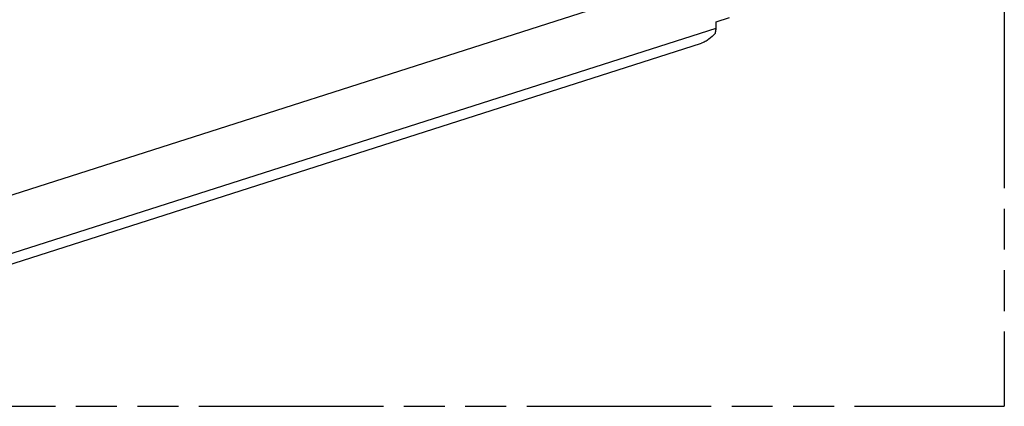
# Model space of a CAD drawing. Header units: millimetres. Extents: x 0 to 210, y 0 to 297.
# Tile 18 of 24: x 104 to 150, y 208 to 226. Entities that reach past the tile are written whole.
import ezdxf

# ---------------------------------------------------------------- set-up
doc = ezdxf.new("R2010")
doc.units = ezdxf.units.MM
doc.header["$LTSCALE"] = 19.36
doc.linetypes.add('PHANTOM', pattern=[0.8, 0.45, -0.05, 0.1, -0.05, 0.1, -0.05])
doc.layers.get('0').update_dxf_attribs({"linetype": 'CONTINUOUS'})
doc.layers.add('DEFAULT_3', color=7, linetype='PHANTOM')

msp = doc.modelspace()

# ---------------------------------------------------------------- linework, layer by layer
at = {"color": 7, "linetype": 'CONTINUOUS'}
for p, q in [((94.12538, 214.76613), (143.09531, 230.43461)), ((136.51305, 225.8636), (137.14588, 226.06608)), ((136.50997, 225.56346), (136.51337, 225.86369)), ((100.07932, 213.41017), (135.81919, 224.84555))]:
    msp.add_line(p, q, dxfattribs=at)
at = {"color": 9, "linetype": 'CONTINUOUS'}
msp.add_line((99.98639, 213.87732), (136.5103, 225.56356), dxfattribs=at)
at = {"color": 7, "linetype": 'CONTINUOUS'}
for points, knots in [([(136.47909, 225.31872), (136.38469, 225.21408), (136.231, 225.06974), (136.00183, 224.92002), (135.88041, 224.86514), (135.81919, 224.84555)], [0, 0, 0, 0, 0.51584051, 0.76470276, 1, 1, 1, 1]), ([(136.47909, 225.31872), (136.48404, 225.33769), (136.502, 225.4181), (136.50927, 225.50073), (136.50997, 225.56346)], [0, 0, 0, 0, 0.23810082, 1, 1, 1, 1])]:
    msp.add_open_spline(points, degree=3, knots=knots, dxfattribs=at)
at = {"layer": 'DEFAULT_3', "color": 7, "linetype": 'PHANTOM'}
for p in [(150.12864, 257.68), (50.12864, 207.68)]:
    msp.add_line(p, (150.12864, 207.68), dxfattribs=at)

doc.saveas('drawing.dxf')
